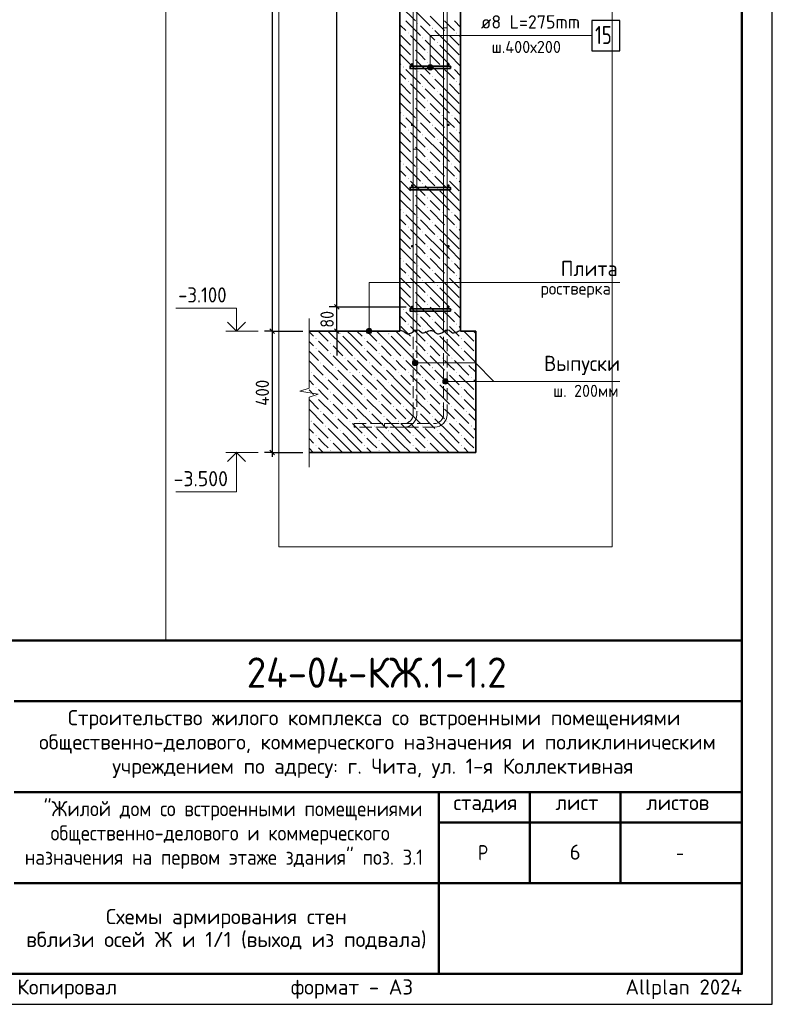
# Model space of a CAD drawing. Header units: millimetres. Extents: x 0 to 42000, y 0 to 29700.
# Tile 5 of 8: x 29593 to 42000, y 0 to 16235. Entities that reach past the tile are written whole.
import ezdxf

# ---------------------------------------------------------------- set-up
doc = ezdxf.new("R2010")
doc.units = ezdxf.units.MM
doc.linetypes.add('______2', pattern=[270, 200, -70])
for name, color, linetype, lineweight in [('Standard', 7, 'Continuous', 25), ('Выпуски арматуры Г-обр.', 52, 'Continuous', 25), ('ЖБ Плита Фундамента верхний уровень', 7, 'Continuous', 35), ('ЖБ Стена верхний уровень', 7, 'Continuous', 35), ('Надписи', 7, 'Continuous', 25), ('Позиционная метка диаметр_ шаг', 7, 'Continuous', 13), ('Позиционная метка линия выноска', 7, 'Continuous', 13), ('Примечания', 7, 'Continuous', 13), ('Стена фоновая арматура У1', 7, 'Continuous', 18), ('Стена фоновая арматура Х1', 7, 'Continuous', 35), ('Стена фоновая затяжка С-обр.', 52, 'Continuous', 25)]:
    doc.layers.add(name, color=color, linetype=linetype, lineweight=lineweight)
doc.layers.add('Размерная выноска', color=7, linetype='Continuous')
doc.styles.add('ISOCPEUR', font='txt')

msp = doc.modelspace()

# ---------------------------------------------------------------- hatches: boundary and pattern name
at = {"layer": 'ЖБ Плита Фундамента верхний уровень', "linetype": 'Continuous', "lineweight": 18, "transparency": 33554687}
for points in [[(34871, 11055), (34878, 11062), (34884, 11055), (34878, 11049)], [(35671, 11055), (35678, 11062), (35684, 11055), (35678, 11049)], [(36471, 11055), (36478, 11062), (36484, 11055), (36478, 11049)], [(34471, 10975), (34478, 10982), (34484, 10975), (34478, 10969)], [(34711, 10895), (34718, 10902), (34724, 10895), (34718, 10889)], [(35271, 10975), (35278, 10982), (35284, 10975), (35278, 10969)], [(35511, 10895), (35518, 10902), (35524, 10895), (35518, 10889)], [(36071, 10975), (36078, 10982), (36084, 10975), (36078, 10969)], [(36311, 10895), (36318, 10902), (36324, 10895), (36318, 10889)], [(36871, 10975), (36878, 10982), (36884, 10975), (36878, 10969)], [(37111, 10895), (37112, 10896), (37112, 10895)], [(34471, 10815), (34478, 10822), (34484, 10815), (34478, 10809)], [(34711, 10735), (34718, 10742), (34724, 10735), (34718, 10729)], [(35271, 10815), (35278, 10822), (35284, 10815), (35278, 10809)], [(35511, 10735), (35518, 10742), (35524, 10735), (35518, 10729)], [(36071, 10815), (36078, 10822), (36084, 10815), (36078, 10809)], [(36311, 10735), (36318, 10742), (36324, 10735), (36318, 10729)], [(36871, 10815), (36878, 10822), (36884, 10815), (36878, 10809)], [(37111, 10735), (37112, 10736), (37112, 10735)], [(34551, 10575), (34558, 10582), (34564, 10575), (34558, 10569)], [(34951, 10655), (34958, 10662), (34964, 10655), (34958, 10649)], [(35111, 10655), (35118, 10662), (35124, 10655), (35118, 10649)], [(35351, 10575), (35358, 10582), (35364, 10575), (35358, 10569)], [(35751, 10655), (35758, 10662), (35764, 10655), (35758, 10649)], [(35911, 10655), (35918, 10662), (35924, 10655), (35918, 10649)], [(36151, 10575), (36158, 10582), (36164, 10575), (36158, 10569)], [(36551, 10655), (36558, 10662), (36564, 10655), (36558, 10649)], [(36711, 10655), (36718, 10662), (36724, 10655), (36718, 10649)], [(36951, 10575), (36958, 10582), (36964, 10575), (36958, 10569)], [(34391, 10415), (34398, 10422), (34404, 10415), (34398, 10409)], [(34791, 10495), (34798, 10502), (34804, 10495), (34798, 10489)], [(35031, 10415), (35038, 10422), (35044, 10415), (35038, 10409)], [(35191, 10415), (35198, 10422), (35204, 10415), (35198, 10409)], [(35591, 10495), (35598, 10502), (35604, 10495), (35598, 10489)], [(35831, 10415), (35838, 10422), (35844, 10415), (35838, 10409)], [(35991, 10415), (35998, 10422), (36004, 10415), (35998, 10409)], [(36391, 10495), (36398, 10502), (36404, 10495), (36398, 10489)], [(36631, 10415), (36638, 10422), (36644, 10415), (36638, 10409)], [(36791, 10415), (36798, 10422), (36804, 10415), (36798, 10409)], [(34631, 10335), (34638, 10342), (34644, 10335), (34638, 10329)], [(34871, 10255), (34878, 10262), (34884, 10255), (34878, 10249)], [(35431, 10335), (35438, 10342), (35444, 10335), (35438, 10329)], [(35671, 10255), (35678, 10262), (35684, 10255), (35678, 10249)], [(36231, 10335), (36238, 10342), (36244, 10335), (36238, 10329)], [(36471, 10255), (36478, 10262), (36484, 10255), (36478, 10249)], [(37031, 10335), (37038, 10342), (37044, 10335), (37038, 10329)], [(34471, 10175), (34478, 10182), (34484, 10175), (34478, 10169)], [(34711, 10095), (34718, 10102), (34724, 10095), (34718, 10089)], [(35271, 10175), (35278, 10182), (35284, 10175), (35278, 10169)], [(35511, 10095), (35518, 10102), (35524, 10095), (35518, 10089)], [(36071, 10175), (36078, 10182), (36084, 10175), (36078, 10169)], [(36311, 10095), (36318, 10102), (36324, 10095), (36318, 10089)], [(36871, 10175), (36878, 10182), (36884, 10175), (36878, 10169)], [(37111, 10095), (37112, 10096), (37112, 10095)], [(34471, 10015), (34478, 10022), (34484, 10015), (34478, 10009)], [(34711, 9935), (34718, 9942), (34724, 9935), (34718, 9929)], [(35271, 10015), (35278, 10022), (35284, 10015), (35278, 10009)], [(35511, 9935), (35518, 9942), (35524, 9935), (35518, 9929)], [(36071, 10015), (36078, 10022), (36084, 10015), (36078, 10009)], [(36311, 9935), (36318, 9942), (36324, 9935), (36318, 9929)], [(36871, 10015), (36878, 10022), (36884, 10015), (36878, 10009)], [(37111, 9935), (37112, 9936), (37112, 9935)], [(34551, 9775), (34558, 9782), (34564, 9775), (34558, 9769)], [(34951, 9855), (34958, 9862), (34964, 9855), (34958, 9849)], [(35111, 9855), (35118, 9862), (35124, 9855), (35118, 9849)], [(35351, 9775), (35358, 9782), (35364, 9775), (35358, 9769)], [(35751, 9855), (35758, 9862), (35764, 9855), (35758, 9849)], [(35911, 9855), (35918, 9862), (35924, 9855), (35918, 9849)], [(36151, 9775), (36158, 9782), (36164, 9775), (36158, 9769)], [(36551, 9855), (36558, 9862), (36564, 9855), (36558, 9849)], [(36711, 9855), (36718, 9862), (36724, 9855), (36718, 9849)], [(36951, 9775), (36958, 9782), (36964, 9775), (36958, 9769)], [(34391, 9615), (34398, 9622), (34404, 9615), (34398, 9609)], [(34791, 9695), (34798, 9702), (34804, 9695), (34798, 9689)], [(35031, 9615), (35038, 9622), (35044, 9615), (35038, 9609)], [(35191, 9615), (35198, 9622), (35204, 9615), (35198, 9609)], [(35591, 9695), (35598, 9702), (35604, 9695), (35598, 9689)], [(35831, 9615), (35838, 9622), (35844, 9615), (35838, 9609)], [(35991, 9615), (35998, 9622), (36004, 9615), (35998, 9609)], [(36391, 9695), (36398, 9702), (36404, 9695), (36398, 9689)], [(36631, 9615), (36638, 9622), (36644, 9615), (36638, 9609)], [(36791, 9615), (36798, 9622), (36804, 9615), (36798, 9609)], [(34631, 9535), (34638, 9542), (34644, 9535), (34638, 9529)], [(34871, 9455), (34878, 9462), (34884, 9455), (34878, 9449)], [(35431, 9535), (35438, 9542), (35444, 9535), (35438, 9529)], [(35671, 9455), (35678, 9462), (35684, 9455), (35678, 9449)], [(36231, 9535), (36238, 9542), (36244, 9535), (36238, 9529)], [(36471, 9455), (36478, 9462), (36484, 9455), (36478, 9449)], [(37031, 9535), (37038, 9542), (37044, 9535), (37038, 9529)], [(34471, 9375), (34478, 9382), (34484, 9375), (34478, 9369)], [(34711, 9295), (34718, 9302), (34724, 9295), (34718, 9289)], [(35271, 9375), (35278, 9382), (35284, 9375), (35278, 9369)], [(35511, 9295), (35518, 9302), (35524, 9295), (35518, 9289)], [(36071, 9375), (36078, 9382), (36084, 9375), (36078, 9369)], [(36311, 9295), (36318, 9302), (36324, 9295), (36318, 9289)], [(36871, 9375), (36878, 9382), (36884, 9375), (36878, 9369)], [(37111, 9295), (37112, 9296), (37112, 9295)], [(34471, 9215), (34478, 9222), (34484, 9215), (34478, 9209)], [(34711, 9135), (34718, 9142), (34724, 9135), (34718, 9129)], [(35271, 9215), (35278, 9222), (35284, 9215), (35278, 9209)], [(35511, 9135), (35518, 9142), (35524, 9135), (35518, 9129)], [(36071, 9215), (36078, 9222), (36084, 9215), (36078, 9209)], [(36311, 9135), (36318, 9142), (36324, 9135), (36318, 9129)], [(36871, 9215), (36878, 9222), (36884, 9215), (36878, 9209)], [(37111, 9135), (37112, 9136), (37112, 9135)]]:
    msp.add_hatch(color=7, dxfattribs=at).paths.add_polyline_path(points, flags=16)
at = {"layer": 'ЖБ Стена верхний уровень', "linetype": 'Continuous', "lineweight": 18, "transparency": 33554687}
for points in [[(36151, 16175), (36158, 16182), (36164, 16175), (36158, 16169)], [(36391, 16095), (36398, 16102), (36404, 16095), (36398, 16089)], [(35991, 16015), (35998, 16022), (36004, 16015), (35998, 16009)], [(36231, 15935), (36238, 15942), (36244, 15935), (36238, 15929)], [(36631, 16015), (36638, 16022), (36644, 16015), (36638, 16009)], [(36791, 16015), (36798, 16022), (36804, 16015), (36798, 16009)], [(36071, 15775), (36078, 15782), (36084, 15775), (36078, 15769)], [(36471, 15855), (36478, 15862), (36484, 15855), (36478, 15849)], [(36071, 15615), (36078, 15622), (36084, 15615), (36078, 15609)], [(36311, 15695), (36318, 15702), (36324, 15695), (36318, 15689)], [(35911, 15455), (35918, 15462), (35924, 15455), (35918, 15449)], [(36311, 15535), (36318, 15542), (36324, 15535), (36318, 15529)], [(36551, 15455), (36558, 15462), (36564, 15455), (36558, 15449)], [(36711, 15455), (36718, 15462), (36724, 15455), (36718, 15449)], [(36151, 15375), (36158, 15382), (36164, 15375), (36158, 15369)], [(36391, 15295), (36398, 15302), (36404, 15295), (36398, 15289)], [(35991, 15215), (35998, 15222), (36004, 15215), (35998, 15209)], [(36231, 15135), (36238, 15142), (36244, 15135), (36238, 15129)], [(36631, 15215), (36638, 15222), (36644, 15215), (36638, 15209)], [(36791, 15215), (36798, 15222), (36804, 15215), (36798, 15209)], [(36071, 14975), (36078, 14982), (36084, 14975), (36078, 14969)], [(36471, 15055), (36478, 15062), (36484, 15055), (36478, 15049)], [(36071, 14815), (36078, 14822), (36084, 14815), (36078, 14809)], [(36311, 14895), (36318, 14902), (36324, 14895), (36318, 14889)], [(35911, 14655), (35918, 14662), (35924, 14655), (35918, 14649)], [(36311, 14735), (36318, 14742), (36324, 14735), (36318, 14729)], [(36551, 14655), (36558, 14662), (36564, 14655), (36558, 14649)], [(36711, 14655), (36718, 14662), (36724, 14655), (36718, 14649)], [(36151, 14575), (36158, 14582), (36164, 14575), (36158, 14569)], [(36391, 14495), (36398, 14502), (36404, 14495), (36398, 14489)], [(35991, 14415), (35998, 14422), (36004, 14415), (35998, 14409)], [(36231, 14335), (36238, 14342), (36244, 14335), (36238, 14329)], [(36631, 14415), (36638, 14422), (36644, 14415), (36638, 14409)], [(36791, 14415), (36798, 14422), (36804, 14415), (36798, 14409)], [(36071, 14175), (36078, 14182), (36084, 14175), (36078, 14169)], [(36471, 14255), (36478, 14262), (36484, 14255), (36478, 14249)], [(36071, 14015), (36078, 14022), (36084, 14015), (36078, 14009)], [(36311, 14095), (36318, 14102), (36324, 14095), (36318, 14089)], [(35911, 13855), (35918, 13862), (35924, 13855), (35918, 13849)], [(36311, 13935), (36318, 13942), (36324, 13935), (36318, 13929)], [(36551, 13855), (36558, 13862), (36564, 13855), (36558, 13849)], [(36711, 13855), (36718, 13862), (36724, 13855), (36718, 13849)], [(36151, 13775), (36158, 13782), (36164, 13775), (36158, 13769)], [(36391, 13695), (36398, 13702), (36404, 13695), (36398, 13689)], [(35991, 13615), (35998, 13622), (36004, 13615), (35998, 13609)], [(36231, 13535), (36238, 13542), (36244, 13535), (36238, 13529)], [(36631, 13615), (36638, 13622), (36644, 13615), (36638, 13609)], [(36791, 13615), (36798, 13622), (36804, 13615), (36798, 13609)], [(36071, 13375), (36078, 13382), (36084, 13375), (36078, 13369)], [(36471, 13455), (36478, 13462), (36484, 13455), (36478, 13449)], [(36071, 13215), (36078, 13222), (36084, 13215), (36078, 13209)], [(36311, 13295), (36318, 13302), (36324, 13295), (36318, 13289)], [(35911, 13055), (35918, 13062), (35924, 13055), (35918, 13049)], [(36311, 13135), (36318, 13142), (36324, 13135), (36318, 13129)], [(36551, 13055), (36558, 13062), (36564, 13055), (36558, 13049)], [(36711, 13055), (36718, 13062), (36724, 13055), (36718, 13049)], [(36151, 12975), (36158, 12982), (36164, 12975), (36158, 12969)], [(36391, 12895), (36398, 12902), (36404, 12895), (36398, 12889)], [(35991, 12815), (35998, 12822), (36004, 12815), (35998, 12809)], [(36231, 12735), (36238, 12742), (36244, 12735), (36238, 12729)], [(36631, 12815), (36638, 12822), (36644, 12815), (36638, 12809)], [(36791, 12815), (36798, 12822), (36804, 12815), (36798, 12809)], [(36071, 12575), (36078, 12582), (36084, 12575), (36078, 12569)], [(36311, 12495), (36318, 12502), (36324, 12495), (36318, 12489)], [(36471, 12655), (36478, 12662), (36484, 12655), (36478, 12649)], [(36071, 12415), (36078, 12422), (36084, 12415), (36078, 12409)], [(36311, 12335), (36318, 12342), (36324, 12335), (36318, 12329)], [(35911, 12255), (35918, 12262), (35924, 12255), (35918, 12249)], [(36151, 12175), (36158, 12182), (36164, 12175), (36158, 12169)], [(36551, 12255), (36558, 12262), (36564, 12255), (36558, 12249)], [(36711, 12255), (36718, 12262), (36724, 12255), (36718, 12249)], [(35991, 12015), (35998, 12022), (36004, 12015), (35998, 12009)], [(36391, 12095), (36398, 12102), (36404, 12095), (36398, 12089)], [(36631, 12015), (36638, 12022), (36644, 12015), (36638, 12009)], [(36791, 12015), (36798, 12022), (36804, 12015), (36798, 12009)], [(36231, 11935), (36238, 11942), (36244, 11935), (36238, 11929)], [(36471, 11855), (36478, 11862), (36484, 11855), (36478, 11849)], [(36071, 11775), (36078, 11782), (36084, 11775), (36078, 11769)], [(36311, 11695), (36318, 11702), (36324, 11695), (36318, 11689)], [(36071, 11615), (36078, 11622), (36084, 11615), (36078, 11609)], [(36311, 11535), (36318, 11542), (36324, 11535), (36318, 11529)], [(35911, 11455), (35918, 11462), (35924, 11455), (35918, 11449)], [(36151, 11375), (36158, 11382), (36164, 11375), (36158, 11369)], [(36551, 11455), (36558, 11462), (36564, 11455), (36558, 11449)], [(36711, 11455), (36718, 11462), (36724, 11455), (36718, 11449)], [(35991, 11215), (35998, 11222), (36004, 11215), (35998, 11209)], [(36391, 11295), (36398, 11302), (36404, 11295), (36398, 11289)], [(36631, 11215), (36638, 11222), (36644, 11215), (36638, 11209)], [(36791, 11215), (36798, 11222), (36804, 11215), (36798, 11209)], [(36231, 11135), (36238, 11142), (36244, 11135), (36238, 11129)]]:
    msp.add_hatch(color=7, dxfattribs=at).paths.add_polyline_path(points, flags=16)
at = {"layer": 'Позиционная метка линия выноска', "linetype": 'Continuous', "lineweight": 13, "transparency": 33554687}
for points in [[(36400, 15473), (36323, 15473), (36317, 15450)], [(36400, 15473), (36317, 15450), (36407, 15450)], [(36407, 15450), (36317, 15450), (36323, 15427)], [(36384, 15489), (36339, 15489), (36323, 15473)], [(36384, 15489), (36323, 15473), (36400, 15473)], [(36407, 15450), (36323, 15427), (36400, 15427)], [(36400, 15427), (36323, 15427), (36339, 15411)], [(36339, 15489), (36384, 15489), (36362, 15495)], [(36400, 15427), (36339, 15411), (36384, 15411)], [(36384, 15411), (36339, 15411), (36362, 15405)], [(35308, 11100), (35398, 11100), (35391, 11122)], [(35308, 11100), (35391, 11122), (35314, 11122)], [(35314, 11078), (35398, 11100), (35308, 11100)], [(35314, 11122), (35391, 11122), (35375, 11139)], [(35314, 11122), (35375, 11139), (35330, 11139)], [(35314, 11078), (35391, 11078), (35398, 11100)], [(35330, 11061), (35391, 11078), (35314, 11078)], [(35330, 11139), (35375, 11139), (35353, 11145)], [(35330, 11061), (35375, 11061), (35391, 11078)], [(35375, 11061), (35330, 11061), (35353, 11055)], [(36073, 10553), (36073, 10598), (36067, 10576)], [(36073, 10598), (36089, 10537), (36089, 10614)], [(36073, 10598), (36073, 10553), (36089, 10537)], [(36089, 10614), (36112, 10531), (36112, 10621)], [(36089, 10614), (36089, 10537), (36112, 10531)], [(36112, 10621), (36112, 10531), (36134, 10537)], [(36112, 10621), (36134, 10537), (36134, 10614)], [(36134, 10614), (36134, 10537), (36150, 10553)], [(36134, 10614), (36150, 10553), (36150, 10598)], [(36150, 10598), (36150, 10553), (36157, 10576)], [(36573, 10248), (36573, 10293), (36567, 10270)], [(36573, 10293), (36589, 10231), (36589, 10309)], [(36573, 10293), (36573, 10248), (36589, 10231)], [(36589, 10309), (36612, 10225), (36612, 10315)], [(36589, 10309), (36589, 10231), (36612, 10225)], [(36612, 10315), (36612, 10225), (36634, 10231)], [(36612, 10315), (36634, 10231), (36634, 10309)], [(36634, 10309), (36634, 10231), (36650, 10248)], [(36634, 10309), (36650, 10248), (36650, 10293)], [(36650, 10293), (36650, 10248), (36657, 10270)]]:
    msp.add_hatch(color=7, dxfattribs=at).paths.add_polyline_path(points)
at = {"layer": 'Стена фоновая арматура У1', "linetype": 'Continuous', "lineweight": 13, "transparency": 33554687}
for points in [[(36082, 15500), (36080, 15508), (36076, 15514), (36069, 15518), (36062, 15520), (36054, 15518), (36047, 15514), (36043, 15508), (36042, 15500), (36043, 15492), (36047, 15486), (36054, 15482), (36062, 15480), (36069, 15482), (36076, 15486), (36080, 15492)], [(36682, 15500), (36680, 15508), (36676, 15514), (36669, 15518), (36662, 15520), (36654, 15518), (36647, 15514), (36643, 15508), (36642, 15500), (36643, 15492), (36647, 15486), (36654, 15482), (36662, 15480), (36669, 15482), (36676, 15486), (36680, 15492)], [(36082, 14500), (36080, 14508), (36076, 14514), (36069, 14518), (36062, 14520), (36054, 14518), (36047, 14514), (36043, 14508), (36042, 14500), (36043, 14492), (36047, 14486), (36054, 14482), (36062, 14480), (36069, 14482), (36076, 14486), (36080, 14492)], [(36682, 14500), (36680, 14508), (36676, 14514), (36669, 14518), (36662, 14520), (36654, 14518), (36647, 14514), (36643, 14508), (36642, 14500), (36643, 14492), (36647, 14486), (36654, 14482), (36662, 14480), (36669, 14482), (36676, 14486), (36680, 14492)], [(36082, 13500), (36080, 13508), (36076, 13514), (36069, 13518), (36062, 13520), (36054, 13518), (36047, 13514), (36043, 13508), (36042, 13500), (36043, 13492), (36047, 13486), (36054, 13482), (36062, 13480), (36069, 13482), (36076, 13486), (36080, 13492)], [(36682, 13500), (36680, 13508), (36676, 13514), (36669, 13518), (36662, 13520), (36654, 13518), (36647, 13514), (36643, 13508), (36642, 13500), (36643, 13492), (36647, 13486), (36654, 13482), (36662, 13480), (36669, 13482), (36676, 13486), (36680, 13492)], [(36082, 12500), (36080, 12508), (36076, 12514), (36069, 12518), (36062, 12520), (36054, 12518), (36047, 12514), (36043, 12508), (36042, 12500), (36043, 12492), (36047, 12486), (36054, 12482), (36062, 12480), (36069, 12482), (36076, 12486), (36080, 12492)], [(36682, 12500), (36680, 12508), (36676, 12514), (36669, 12518), (36662, 12520), (36654, 12518), (36647, 12514), (36643, 12508), (36642, 12500), (36643, 12492), (36647, 12486), (36654, 12482), (36662, 12480), (36669, 12482), (36676, 12486), (36680, 12492)], [(36082, 11500), (36080, 11508), (36076, 11514), (36069, 11518), (36062, 11520), (36054, 11518), (36047, 11514), (36043, 11508), (36042, 11500), (36043, 11492), (36047, 11486), (36054, 11482), (36062, 11480), (36069, 11482), (36076, 11486), (36080, 11492)], [(36682, 11500), (36680, 11508), (36676, 11514), (36669, 11518), (36662, 11520), (36654, 11518), (36647, 11514), (36643, 11508), (36642, 11500), (36643, 11492), (36647, 11486), (36654, 11482), (36662, 11480), (36669, 11482), (36676, 11486), (36680, 11492)]]:
    msp.add_hatch(color=7, dxfattribs=at).paths.add_polyline_path(points)

# ---------------------------------------------------------------- linework, layer by layer
at = {"layer": 'Standard', "color": 7, "linetype": 'Continuous', "lineweight": -3, "transparency": 33554687}
for p, q in [((34820, 11500), (34820, 26500)), ((34820, 11500), (34695, 11500)), ((34820, 11500), (34945, 11500)), ((33753, 11100), (33628, 11100)), ((33753, 11100), (33878, 11100)), ((33753, 11100), (34262, 11100)), ((33753, 11100), (33753, 9100)), ((34820, 11100), (34362, 11100)), ((34820, 11100), (34695, 11100)), ((34820, 11100), (34945, 11100)), ((34820, 11100), (34820, 11025)), ((33753, 9100), (33628, 9100)), ((33753, 9100), (33878, 9100)), ((33753, 9100), (34262, 9100)), ((33753, 9100), (33753, 9025))]:
    msp.add_line(p, q, dxfattribs=at)
at = {"layer": 'Standard', "color": 7, "linetype": 'Continuous', "lineweight": 25, "transparency": 33554687}
for p, q in [((34858, 11462), (34783, 11538)), ((33716, 11138), (33791, 11062)), ((34858, 11062), (34783, 11138)), ((33716, 9138), (33791, 9062)), ((41500, 500), (41500, 6000)), ((23000, 500), (41500, 500)), ((23000, 500), (41500, 500)), ((23000, 500), (41500, 500))]:
    msp.add_line(p, q, dxfattribs=at)
at = {"layer": 'Standard', "color": 7, "linetype": 'Continuous', "lineweight": 13, "transparency": 33554687}
for p, q in [((33522, 11100), (32992, 11100)), ((33522, 9100), (32992, 9100))]:
    msp.add_line(p, q, dxfattribs=at)
at = {"layer": 'Standard', "color": 7, "linetype": 'Continuous', "lineweight": 50, "transparency": 33554687}
for p, q in [((23000, 6000), (41500, 6000)), ((29500, 5000), (41500, 5000)), ((29500, 3500), (41500, 3500)), ((36500, 2000), (36500, 3500)), ((38000, 2000), (38000, 3500)), ((39500, 2000), (39500, 3500)), ((36500, 3000), (41500, 3000)), ((29500, 2000), (41500, 2000)), ((36500, 500), (36500, 2000)), ((36500, 500), (36500, 2000))]:
    msp.add_line(p, q, dxfattribs=at)
at = {"layer": 'Standard', "color": 7, "linetype": 'Continuous', "lineweight": 25, "transparency": 33554687}
msp.add_lwpolyline([(0, 0), (42000, 0), (42000, 29700), (0, 29700), (0, 0)], close=True, dxfattribs=at)
at = {"layer": 'Standard', "color": 7, "linetype": 'Continuous', "lineweight": 50, "transparency": 33554687}
msp.add_lwpolyline([(2000, 29200), (41500, 29200), (41500, 500), (2000, 500), (2000, 29200)], close=True, dxfattribs=at)
at = {"layer": 'Standard', "color": 7, "linetype": 'Continuous', "lineweight": 13, "transparency": 33554687}
for points in [[(32000, 29200), (2000, 29200), (2000, 6000), (32000, 6000), (32000, 29200)], [(41500, 29200), (23000, 29200), (23000, 6000), (41500, 6000), (41500, 29200)], [(33167, 11100), (33167, 11480), (32167, 11480)], [(33167, 9100), (33167, 8450), (32167, 8450)]]:
    msp.add_lwpolyline(points, dxfattribs=at)
at = {"layer": 'Standard', "color": 254, "linetype": 'Continuous', "lineweight": 13, "true_color": 0xc4c4ff, "transparency": 33554687}
msp.add_lwpolyline([(33862, 7545), (39362, 7545), (39362, 27800), (33862, 27800), (33862, 7545)], dxfattribs=at)
at = {"layer": 'Standard', "color": 7, "linetype": 'Continuous', "lineweight": -3, "transparency": 33554687}
for points in [[(33753, 27100), (33753, 18746), (33753, 18746), (33753, 11100)], [(34820, 11500), (34942, 11500), (34942, 11500), (35962, 11500)], [(34820, 11100), (34820, 11152), (34820, 11152), (34820, 11500)]]:
    msp.add_lwpolyline(points, dxfattribs=at)
at = {"layer": 'Standard', "color": 7, "linetype": 'Continuous', "lineweight": 35, "transparency": 33554687}
for points in [[(33315, 11248), (33167, 11100), (33018, 11248)], [(33315, 8952), (33167, 9100), (33018, 8952)]]:
    msp.add_lwpolyline(points, dxfattribs=at)
at = {"layer": 'Standard', "color": 7, "linetype": 'Continuous', "lineweight": 25, "transparency": 33554687}
msp.add_lwpolyline([(41500, 6000), (23000, 6000), (23000, 500), (41500, 500), (41500, 6000)], dxfattribs=at)
at = {"layer": 'Выпуски арматуры Г-обр.', "color": 7, "linetype": '______2', "lineweight": 13, "transparency": 33554687}
for points in [[(35607, 9575), (36432, 9575), (36460, 9579), (36488, 9588), (36514, 9603), (36536, 9621), (36554, 9642), (36568, 9668), (36578, 9697), (36582, 9725), (36582, 16100), (36642, 16100), (36642, 9721), (36636, 9683), (36623, 9644), (36603, 9608), (36578, 9578), (36549, 9553), (36513, 9533), (36473, 9520), (36436, 9515), (35607, 9515), (35607, 9575)], [(35107, 9575), (35932, 9575), (35960, 9579), (35988, 9588), (36014, 9603), (36036, 9621), (36054, 9642), (36068, 9668), (36078, 9697), (36082, 9725), (36082, 14100), (36142, 14100), (36142, 9721), (36136, 9683), (36123, 9644), (36103, 9608), (36078, 9578), (36049, 9553), (36013, 9533), (35973, 9520), (35936, 9515), (35107, 9515), (35107, 9575)]]:
    msp.add_lwpolyline(points, dxfattribs=at)
at = {"layer": 'ЖБ Плита Фундамента верхний уровень', "color": 7, "linetype": 'Continuous', "lineweight": 35, "transparency": 33554687}
for p, q in [((35862, 11100), (34362, 11100)), ((37112, 11100), (36862, 11100)), ((37112, 9100), (37112, 11100)), ((34362, 9100), (37112, 9100))]:
    msp.add_line(p, q, dxfattribs=at)
at = {"layer": 'ЖБ Плита Фундамента верхний уровень', "color": 252, "linetype": 'Continuous', "lineweight": 18, "true_color": 0x8f8f8f, "transparency": 33554687}
for p, q in [((34362, 11091), (34438, 11015)), ((34513, 11100), (34678, 10935)), ((34918, 10855), (34678, 11095)), ((34833, 11100), (34838, 11095)), ((35078, 11015), (34993, 11100)), ((35153, 11100), (35238, 11015)), ((35313, 11100), (35478, 10935)), ((35718, 10855), (35478, 11095)), ((35633, 11100), (35638, 11095)), ((35878, 11015), (35793, 11100)), ((35953, 11100), (36038, 11015)), ((36113, 11100), (36278, 10935)), ((36518, 10855), (36278, 11095)), ((36433, 11100), (36438, 11095)), ((36678, 11015), (36593, 11100)), ((36753, 11100), (36838, 11015)), ((36913, 11100), (37078, 10935)), ((37112, 11061), (37078, 11095)), ((34362, 10931), (34438, 10855)), ((34598, 10855), (34518, 10935)), ((34918, 11015), (35078, 10855)), ((35078, 11015), (35238, 10855)), ((35398, 10855), (35318, 10935)), ((35718, 11015), (35878, 10855)), ((35878, 11015), (36038, 10855)), ((36198, 10855), (36118, 10935)), ((36518, 11015), (36678, 10855)), ((36678, 11015), (36838, 10855)), ((36998, 10855), (36918, 10935)), ((34362, 10771), (34518, 10615)), ((34518, 10775), (34758, 10535)), ((34678, 10775), (34598, 10855)), ((34758, 10855), (34918, 10695)), ((34918, 10855), (35078, 10695)), ((35078, 10855), (35318, 10615)), ((35318, 10775), (35558, 10535)), ((35478, 10775), (35398, 10855)), ((35558, 10855), (35718, 10695)), ((35718, 10855), (35878, 10695)), ((35878, 10855), (36118, 10615)), ((36118, 10775), (36358, 10535)), ((36278, 10775), (36198, 10855)), ((36358, 10855), (36518, 10695)), ((36518, 10855), (36678, 10695)), ((36678, 10855), (36918, 10615)), ((36918, 10775), (37112, 10581)), ((37078, 10775), (36998, 10855)), ((34362, 10611), (34598, 10375)), ((34758, 10695), (34998, 10455)), ((35078, 10535), (34998, 10615)), ((35158, 10615), (35398, 10375)), ((35558, 10695), (35798, 10455)), ((35878, 10535), (35798, 10615)), ((35958, 10615), (36198, 10375)), ((36358, 10695), (36598, 10455)), ((36678, 10535), (36598, 10615)), ((36758, 10615), (36998, 10375)), ((34598, 10535), (34838, 10295)), ((35078, 10215), (34838, 10455)), ((35158, 10455), (35078, 10535)), ((35398, 10535), (35638, 10295)), ((35878, 10215), (35638, 10455)), ((35958, 10455), (35878, 10535)), ((36198, 10535), (36438, 10295)), ((36678, 10215), (36438, 10455)), ((36758, 10455), (36678, 10535)), ((36998, 10535), (37112, 10421)), ((34362, 10291), (34438, 10215)), ((34438, 10375), (34678, 10135)), ((34918, 10055), (34678, 10295)), ((35078, 10375), (35238, 10215)), ((35238, 10375), (35478, 10135)), ((35718, 10055), (35478, 10295)), ((35878, 10375), (36038, 10215)), ((36038, 10375), (36278, 10135)), ((36518, 10055), (36278, 10295)), ((36678, 10375), (36838, 10215)), ((36838, 10375), (37078, 10135)), ((37112, 10261), (37078, 10295)), ((34362, 10131), (34438, 10055)), ((34598, 10055), (34518, 10135)), ((34918, 10215), (35078, 10055)), ((35078, 10215), (35238, 10055)), ((35398, 10055), (35318, 10135)), ((35718, 10215), (35878, 10055)), ((35878, 10215), (36038, 10055)), ((36198, 10055), (36118, 10135)), ((36518, 10215), (36678, 10055)), ((36678, 10215), (36838, 10055)), ((36998, 10055), (36918, 10135)), ((34362, 9971), (34518, 9815)), ((34518, 9975), (34758, 9735)), ((34678, 9975), (34598, 10055)), ((34758, 10055), (34918, 9895)), ((34918, 10055), (35078, 9895)), ((35078, 10055), (35318, 9815)), ((35318, 9975), (35558, 9735)), ((35478, 9975), (35398, 10055)), ((35558, 10055), (35718, 9895)), ((35718, 10055), (35878, 9895)), ((35878, 10055), (36118, 9815)), ((36118, 9975), (36358, 9735)), ((36278, 9975), (36198, 10055)), ((36358, 10055), (36518, 9895)), ((36518, 10055), (36678, 9895)), ((36678, 10055), (36918, 9815)), ((36918, 9975), (37112, 9781)), ((37078, 9975), (36998, 10055)), ((34362, 9811), (34598, 9575)), ((34758, 9895), (34998, 9655)), ((35078, 9735), (34998, 9815)), ((35158, 9815), (35398, 9575)), ((35558, 9895), (35798, 9655)), ((35878, 9735), (35798, 9815)), ((35958, 9815), (36198, 9575)), ((36358, 9895), (36598, 9655)), ((36678, 9735), (36598, 9815)), ((36758, 9815), (36998, 9575)), ((34598, 9735), (34838, 9495)), ((35078, 9415), (34838, 9655)), ((35158, 9655), (35078, 9735)), ((35398, 9735), (35638, 9495)), ((35878, 9415), (35638, 9655)), ((35958, 9655), (35878, 9735)), ((36198, 9735), (36438, 9495)), ((36678, 9415), (36438, 9655)), ((36758, 9655), (36678, 9735)), ((36998, 9735), (37112, 9621)), ((34362, 9491), (34438, 9415)), ((34438, 9575), (34678, 9335)), ((34918, 9255), (34678, 9495)), ((35078, 9575), (35238, 9415)), ((35238, 9575), (35478, 9335)), ((35718, 9255), (35478, 9495)), ((35878, 9575), (36038, 9415)), ((36038, 9575), (36278, 9335)), ((36518, 9255), (36278, 9495)), ((36678, 9575), (36838, 9415)), ((36838, 9575), (37078, 9335)), ((37112, 9461), (37078, 9495)), ((34362, 9331), (34438, 9255)), ((34598, 9255), (34518, 9335)), ((34678, 9175), (34598, 9255)), ((34758, 9255), (34913, 9100)), ((34918, 9415), (35078, 9255)), ((34918, 9255), (35073, 9100)), ((35078, 9415), (35238, 9255)), ((35078, 9255), (35233, 9100)), ((35398, 9255), (35318, 9335)), ((35478, 9175), (35398, 9255)), ((35558, 9255), (35713, 9100)), ((35718, 9415), (35878, 9255)), ((35718, 9255), (35873, 9100)), ((35878, 9415), (36038, 9255)), ((35878, 9255), (36033, 9100)), ((36198, 9255), (36118, 9335)), ((36278, 9175), (36198, 9255)), ((36358, 9255), (36513, 9100)), ((36518, 9415), (36678, 9255)), ((36518, 9255), (36673, 9100)), ((36678, 9415), (36838, 9255)), ((36678, 9255), (36833, 9100)), ((36998, 9255), (36918, 9335)), ((37078, 9175), (36998, 9255)), ((34362, 9171), (34433, 9100)), ((34518, 9175), (34593, 9100)), ((35318, 9175), (35393, 9100)), ((36118, 9175), (36193, 9100)), ((36918, 9175), (36993, 9100))]:
    msp.add_line(p, q, dxfattribs=at)
at = {"layer": 'ЖБ Стена верхний уровень', "color": 7, "linetype": 'Continuous', "lineweight": 35, "transparency": 33554687}
for p, q in [((35862, 27100), (35862, 11100)), ((36862, 11100), (36862, 27100))]:
    msp.add_line(p, q, dxfattribs=at)
at = {"layer": 'ЖБ Стена верхний уровень', "color": 9, "linetype": 'Continuous', "lineweight": 18, "true_color": 0xc7c7c7, "transparency": 33554687}
for p, q in [((35878, 16455), (36118, 16215)), ((36118, 16375), (36358, 16135)), ((36358, 16295), (36598, 16055)), ((35878, 16135), (35862, 16151)), ((35958, 16055), (35878, 16135)), ((35958, 16215), (36198, 15975)), ((36198, 16135), (36438, 15895)), ((36678, 16135), (36598, 16215)), ((36758, 16055), (36678, 16135)), ((36758, 16215), (36862, 16111)), ((35878, 15975), (36038, 15815)), ((36038, 15975), (36278, 15735)), ((36678, 15815), (36438, 16055)), ((36678, 15975), (36838, 15815)), ((36838, 15975), (36862, 15951)), ((35878, 15815), (35862, 15831)), ((35878, 15815), (36038, 15655)), ((36518, 15655), (36278, 15895)), ((36518, 15815), (36678, 15655)), ((36678, 15815), (36838, 15655)), ((35862, 15671), (35878, 15655)), ((35878, 15655), (36118, 15415)), ((36198, 15655), (36118, 15735)), ((36278, 15575), (36198, 15655)), ((36358, 15655), (36518, 15495)), ((36518, 15655), (36678, 15495)), ((36678, 15655), (36862, 15471)), ((35862, 15511), (35878, 15495)), ((36118, 15575), (36358, 15335)), ((36358, 15495), (36598, 15255)), ((35878, 15335), (35862, 15351)), ((35958, 15255), (35878, 15335)), ((35958, 15415), (36198, 15175)), ((36198, 15335), (36438, 15095)), ((36678, 15335), (36598, 15415)), ((36758, 15255), (36678, 15335)), ((36758, 15415), (36862, 15311)), ((35878, 15175), (36038, 15015)), ((36038, 15175), (36278, 14935)), ((36678, 15015), (36438, 15255)), ((36678, 15175), (36838, 15015)), ((36838, 15175), (36862, 15151)), ((35878, 15015), (35862, 15031)), ((35878, 15015), (36038, 14855)), ((36518, 14855), (36278, 15095)), ((36518, 15015), (36678, 14855)), ((36678, 15015), (36838, 14855)), ((35862, 14871), (35878, 14855)), ((35878, 14855), (36118, 14615)), ((36198, 14855), (36118, 14935)), ((36118, 14775), (36358, 14535)), ((36278, 14775), (36198, 14855)), ((36358, 14855), (36518, 14695)), ((36518, 14855), (36678, 14695)), ((36678, 14855), (36862, 14671)), ((35862, 14711), (35878, 14695)), ((35958, 14615), (36198, 14375)), ((36358, 14695), (36598, 14455)), ((36678, 14535), (36598, 14615)), ((36758, 14615), (36862, 14511)), ((35878, 14535), (35862, 14551)), ((35958, 14455), (35878, 14535)), ((36198, 14535), (36438, 14295)), ((36678, 14215), (36438, 14455)), ((36758, 14455), (36678, 14535)), ((35878, 14375), (36038, 14215)), ((36038, 14375), (36278, 14135)), ((36518, 14055), (36278, 14295)), ((36678, 14375), (36838, 14215)), ((36838, 14375), (36862, 14351)), ((35878, 14215), (35862, 14231)), ((35878, 14215), (36038, 14055)), ((36198, 14055), (36118, 14135)), ((36518, 14215), (36678, 14055)), ((36678, 14215), (36838, 14055)), ((35862, 14071), (35878, 14055)), ((35878, 14055), (36118, 13815)), ((36118, 13975), (36358, 13735)), ((36278, 13975), (36198, 14055)), ((36358, 14055), (36518, 13895)), ((36518, 14055), (36678, 13895)), ((36678, 14055), (36862, 13871)), ((35862, 13911), (35878, 13895)), ((35958, 13815), (36198, 13575)), ((36358, 13895), (36598, 13655)), ((36678, 13735), (36598, 13815)), ((36758, 13815), (36862, 13711)), ((35878, 13735), (35862, 13751)), ((35958, 13655), (35878, 13735)), ((36198, 13735), (36438, 13495)), ((36678, 13415), (36438, 13655)), ((36758, 13655), (36678, 13735)), ((35878, 13575), (36038, 13415)), ((36038, 13575), (36278, 13335)), ((36518, 13255), (36278, 13495)), ((36678, 13575), (36838, 13415)), ((36838, 13575), (36862, 13551)), ((35878, 13415), (35862, 13431)), ((35878, 13415), (36038, 13255)), ((36198, 13255), (36118, 13335)), ((36518, 13415), (36678, 13255)), ((36678, 13415), (36838, 13255)), ((35862, 13271), (35878, 13255)), ((35878, 13255), (36118, 13015)), ((36118, 13175), (36358, 12935)), ((36278, 13175), (36198, 13255)), ((36358, 13255), (36518, 13095)), ((36518, 13255), (36678, 13095)), ((36678, 13255), (36862, 13071)), ((35862, 13111), (35878, 13095)), ((35958, 13015), (36198, 12775)), ((36358, 13095), (36598, 12855)), ((36678, 12935), (36598, 13015)), ((36758, 13015), (36862, 12911)), ((35878, 12935), (35862, 12951)), ((35958, 12855), (35878, 12935)), ((36198, 12935), (36438, 12695)), ((36678, 12615), (36438, 12855)), ((36758, 12855), (36678, 12935)), ((35878, 12775), (36038, 12615)), ((36038, 12775), (36278, 12535)), ((36518, 12455), (36278, 12695)), ((36678, 12775), (36838, 12615)), ((36838, 12775), (36862, 12751)), ((35878, 12615), (35862, 12631)), ((35878, 12615), (36038, 12455)), ((36198, 12455), (36118, 12535)), ((36518, 12615), (36678, 12455)), ((36678, 12615), (36838, 12455)), ((35862, 12471), (35878, 12455)), ((35878, 12455), (36118, 12215)), ((36118, 12375), (36358, 12135)), ((36278, 12375), (36198, 12455)), ((36358, 12455), (36518, 12295)), ((36518, 12455), (36678, 12295)), ((36678, 12455), (36862, 12271)), ((35862, 12311), (35878, 12295)), ((35958, 12215), (36198, 11975)), ((36358, 12295), (36598, 12055)), ((36678, 12135), (36598, 12215)), ((36758, 12215), (36862, 12111)), ((35878, 12135), (35862, 12151)), ((35958, 12055), (35878, 12135)), ((36198, 12135), (36438, 11895)), ((36678, 11815), (36438, 12055)), ((36758, 12055), (36678, 12135)), ((35878, 11975), (36038, 11815)), ((36038, 11975), (36278, 11735)), ((36518, 11655), (36278, 11895)), ((36678, 11975), (36838, 11815)), ((36838, 11975), (36862, 11951)), ((35878, 11815), (35862, 11831)), ((35878, 11815), (36038, 11655)), ((36198, 11655), (36118, 11735)), ((36518, 11815), (36678, 11655)), ((36678, 11815), (36838, 11655)), ((35862, 11671), (35878, 11655)), ((35878, 11655), (36118, 11415)), ((36118, 11575), (36358, 11335)), ((36278, 11575), (36198, 11655)), ((36358, 11655), (36518, 11495)), ((36518, 11655), (36678, 11495)), ((36678, 11655), (36862, 11471)), ((35862, 11511), (35878, 11495)), ((35958, 11415), (36198, 11175)), ((36358, 11495), (36598, 11255)), ((36678, 11335), (36598, 11415)), ((36758, 11415), (36862, 11311)), ((35878, 11335), (35862, 11351)), ((35958, 11255), (35878, 11335)), ((36198, 11335), (36433, 11100)), ((36593, 11100), (36438, 11255)), ((36758, 11255), (36678, 11335)), ((35878, 11175), (35953, 11100)), ((36038, 11175), (36113, 11100)), ((36678, 11175), (36753, 11100)), ((36838, 11175), (36862, 11151))]:
    msp.add_line(p, q, dxfattribs=at)
at = {"layer": 'Позиционная метка линия выноска', "color": 7, "linetype": 'Continuous', "lineweight": 13, "transparency": 33554687}
for p, q in [((36317, 15450), (36317, 15450)), ((36362, 15495), (36362, 15495)), ((36407, 15450), (36407, 15450)), ((36362, 15405), (36362, 15405)), ((35308, 11100), (35308, 11100)), ((35353, 11145), (35353, 11145)), ((35353, 11055), (35353, 11055)), ((35398, 11100), (35398, 11100)), ((36067, 10576), (36067, 10576)), ((36112, 10621), (36112, 10621)), ((36157, 10576), (36157, 10576)), ((36112, 10531), (36112, 10531)), ((36567, 10270), (36567, 10270)), ((36612, 10315), (36612, 10315)), ((36657, 10270), (36657, 10270)), ((36612, 10225), (36612, 10225))]:
    msp.add_line(p, q, dxfattribs=at)
for points in [[(39027, 15972), (36362, 15972), (36362, 15450)], [(35353, 11100), (35353, 11903), (39487, 11903)], [(36112, 10576), (37106, 10576), (37411, 10270)], [(36612, 10270), (37153, 10270), (39487, 10270)]]:
    msp.add_lwpolyline(points, dxfattribs=at)
for centre in [(36362, 15450), (35353, 11100), (36112, 10576), (36612, 10270)]:
    msp.add_circle(centre, 45, dxfattribs=at)
at = {"layer": 'Примечания', "color": 7, "linetype": 'Continuous', "lineweight": 13, "transparency": 33554687}
for p, q in [((34362, 11309), (34362, 10157)), ((34362, 10157), (34212, 10108)), ((34212, 10108), (34512, 10059)), ((34512, 10059), (34362, 10010)), ((34362, 10010), (34362, 8859)), ((34362, 8859), (34362, 8859))]:
    msp.add_line(p, q, dxfattribs=at)
at = {"layer": 'Примечания', "color": 7, "linetype": 'Continuous', "lineweight": 25, "transparency": 33554687}
msp.add_line((36862, 11109), (36862, 11109), dxfattribs=at)
for points in [[(35862, 11109), (35880, 11109), (35900, 11106), (35918, 11100), (35933, 11089), (35945, 11076), (35960, 11065), (35978, 11058), (35998, 11054), (36017, 11059), (36035, 11066), (36053, 11074), (36068, 11084), (36082, 11096), (36096, 11107), (36113, 11116), (36132, 11121), (36152, 11120), (36171, 11115), (36186, 11104), (36199, 11092), (36213, 11081), (36230, 11072), (36250, 11070), (36269, 11075), (36287, 11082), (36304, 11091), (36321, 11099), (36338, 11107), (36358, 11111), (36362, 11112)], [(36362, 11109), (36380, 11109), (36400, 11106), (36418, 11100), (36433, 11089), (36445, 11076), (36460, 11065), (36478, 11058), (36498, 11054), (36517, 11059), (36535, 11066), (36553, 11074), (36568, 11084), (36582, 11096), (36596, 11107), (36613, 11116), (36632, 11121), (36652, 11120), (36671, 11115), (36686, 11104), (36699, 11092), (36713, 11081), (36730, 11072), (36750, 11070), (36769, 11075), (36787, 11082), (36804, 11091), (36821, 11099), (36838, 11107), (36858, 11111), (36862, 11112)]]:
    msp.add_lwpolyline(points, dxfattribs=at)
at = {"layer": 'Размерная выноска', "color": 7, "linetype": 'Continuous', "lineweight": -3, "transparency": 33554687}
msp.add_line((34820, 11100), (34820, 10700), dxfattribs=at)
at = {"layer": 'Стена фоновая арматура Х1', "color": 7, "linetype": 'Continuous', "lineweight": 18, "transparency": 33554687}
for points in [[(36082, 11100), (36082, 26975), (36142, 26975), (36142, 11100), (36082, 11100)], [(36582, 11100), (36582, 26975), (36642, 26975), (36642, 11100), (36582, 11100)]]:
    msp.add_lwpolyline(points, dxfattribs=at)
at = {"layer": 'Стена фоновая затяжка С-обр.', "color": 7, "linetype": 'Continuous', "lineweight": 25, "transparency": 33554687}
msp.add_lwpolyline([(39027, 15722), (39487, 15722), (39487, 16222), (39027, 16222), (39027, 15722)], dxfattribs=at)
at = {"layer": 'Стена фоновая затяжка С-обр.', "color": 7, "linetype": 'Continuous', "lineweight": 35, "transparency": 33554687}
for points in [[(36694, 15430), (36029, 15430), (36029, 15470), (36694, 15470), (36694, 15430)], [(36694, 13430), (36029, 13430), (36029, 13470), (36694, 13470), (36694, 13430)], [(36694, 11430), (36029, 11430), (36029, 11470), (36694, 11470), (36694, 11430)]]:
    msp.add_lwpolyline(points, dxfattribs=at)

# ---------------------------------------------------------------- texts
at = {"layer": 'Standard', "color": 7, "linetype": 'Continuous', "lineweight": 18, "transparency": 33554687, "insert": (37373, 15686), "char_height": 200, "width": 1335.96, "attachment_point": 7, "style": 'ISOCPEUR'}
msp.add_mtext('\\W0.97;ш.400х200', dxfattribs=at)
at = {"layer": 'Standard', "color": 7, "linetype": 'Continuous', "lineweight": 25, "transparency": 33554687, "char_height": 250, "attachment_point": 7, "style": 'ISOCPEUR'}
for s, insert, width in [('\\W0.90;-3.100', (32204, 11572), 1011.77), ('\\W0.95;-3.500', (32129, 8542), 1067.86), ('\\W0.99;Строительство жилого комплекса со встроенными помещениями', (30388, 4533), 10343.94), ('\\W0.99;общественно-делового, коммерческого назначения и поликлиническим', (29912, 4133), 11292.27), ('\\W0.99;учреждением по адресу: г. Чита, ул. 1-я Коллективная', (31119, 3733), 8881.18), ('\\W0.90;"Жилой дом со встроенными помещениями', (29989, 3033), 6132.51), ('\\W0.90;общественно-делового и коммерческого', (30102, 2633), 5904.55), ('\\W0.99;стадия    лист     листов', (36743, 3162), 4372.59), ('\\W0.90;назначения на первом этаже здания" поз. 3.1', (29676, 2233), 6756.08), ('\\W0.80;Р', (37150, 2375), 299.86), ('\\W0.78;-', (40412, 2375), 272.01)]:
    msp.add_mtext(s, dxfattribs=dict(at, insert=insert, width=width))
at = {"layer": 'Standard', "color": 7, "linetype": 'Continuous', "lineweight": 25, "transparency": 33554687, "char_height": 220, "attachment_point": 7, "rotation": 90, "style": 'ISOCPEUR'}
for s, insert, width in [('\\W0.87;80', (34770, 11157), 403.92), ('\\W0.92;400', (33703, 9869), 584.44)]:
    msp.add_mtext(s, dxfattribs=dict(at, insert=insert, width=width))
at = {"layer": 'Standard', "color": 7, "linetype": 'Continuous', "lineweight": 50, "transparency": 33554687, "insert": (33335, 5218), "char_height": 500, "width": 4831.97, "attachment_point": 7, "style": 'ISOCPEUR'}
msp.add_mtext('\\W0.94;24-04-КЖ.1-1.2', dxfattribs=at)
at = {"layer": 'Standard', "color": 7, "linetype": 'Continuous', "lineweight": 25, "transparency": 33554687, "insert": (33000, 1571), "char_height": 250, "width": 6566.88, "attachment_point": 2, "line_spacing_factor": 0.903614}
msp.add_mtext('\\A1;{\\fISOCPEUR|i0|b0;\\H250.000000;\\W1.000000;\\C7;Схемы армирования стен }\\P{\\fISOCPEUR|i0|b0;\\H250.000000;\\W1.000000;\\C7;вблизи осей Ж и 1/1 (выход из подвала)}\\P', dxfattribs=at)
at = {"layer": 'Standard', "color": 8, "linetype": 'Continuous', "lineweight": 13, "transparency": 33554687, "insert": (41500, 248), "char_height": 250, "width": 11749.46, "attachment_point": 6, "style": 'ISOCPEUR'}
msp.add_mtext('\\A1;{\\fISOCPEUR|i0|b0;\\H250.000000;\\W1.000000;\\C8;Копировал                  формат - А3                      Allplan 2024}\\P', dxfattribs=at)
at = {"layer": 'Надписи', "color": 7, "linetype": 'Continuous', "lineweight": 13, "transparency": 33554687, "insert": (38750, 2510), "char_height": 250, "width": 272.22, "attachment_point": 5, "style": 'ISOCPEUR'}
msp.add_mtext('\\A1;{\\fISOCPEUR|i0|b0;\\H250.000000;\\W1.000000;\\C7;6}\\P', dxfattribs=at)
at = {"layer": 'Позиционная метка диаметр_ шаг', "color": 7, "linetype": 'Continuous', "lineweight": 25, "transparency": 33554687, "attachment_point": 7, "style": 'ISOCPEUR'}
for s, insert, char_height, width in [('\\W0.95;Плита', (38512, 12008), 250, 1093.32), ('\\W0.97;ростверка', (38179, 11648), 200, 1396.21), ('\\W0.96;Выпуски', (38237, 10375), 250, 1369.43), ('\\W0.96;ш. 200мм', (38387, 10015), 200, 1195.88)]:
    msp.add_mtext(s, dxfattribs=dict(at, insert=insert, char_height=char_height, width=width))
at = {"layer": 'Стена фоновая затяжка С-обр.', "color": 7, "linetype": 'Continuous', "lineweight": 13, "transparency": 33554687, "attachment_point": 7, "style": 'ISOCPEUR'}
for s, insert, char_height, width in [('\\W0.98;ø8 L=275mm ', (37196, 16089), 220, 1888.53), ('\\W0.75;15', (39077, 15832), 300, 472.29)]:
    msp.add_mtext(s, dxfattribs=dict(at, insert=insert, char_height=char_height, width=width))

doc.saveas('drawing.dxf')
